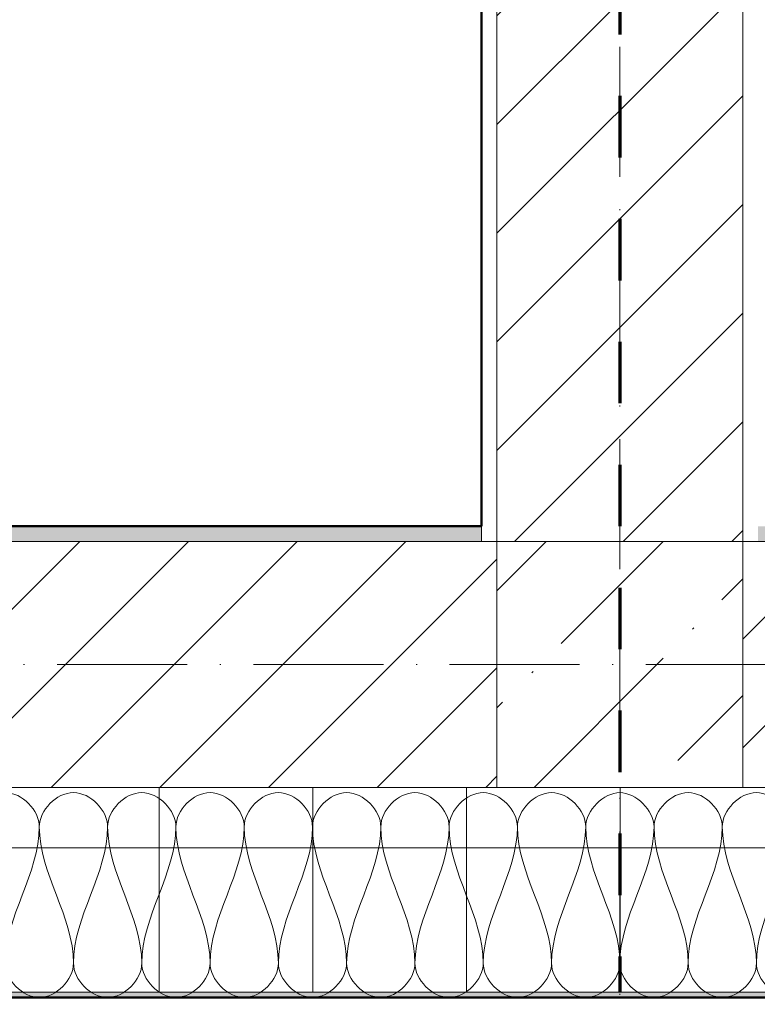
# Model space of a CAD drawing. Header units: millimetres. Extents: x -175722 to -110961, y 52375 to 104640.
# Tile 77 of 146: x -155154 to -155082, y 79524 to 79620. Entities that reach past the tile are written whole.
import ezdxf

# ---------------------------------------------------------------- set-up
doc = ezdxf.new("R2010")
doc.units = ezdxf.units.MM
for name, pattern in [('Dash', [11.999999, 6, -6]), ('Linia siatki', [19.05, 12.7, -3.175, 0, -3.175]), ('Nadwieszenie', [3.9688, 2.3813, -1.5875])]:
    doc.linetypes.add(name, pattern=pattern)
for name, color, linetype, lineweight in [('A-DETL', 90, 'Continuous', 5), ('A-FLOR-OVHD', 1, 'Nadwieszenie', 5), ('A-WALL', 113, 'Continuous', 5), ('A-WALL-PATT', 111, 'Continuous', 50), ('S-COLS', 52, 'Continuous', 5), ('S-GRID', 1, 'Continuous', 5)]:
    doc.layers.add(name, color=color, linetype=linetype, lineweight=lineweight)
pattern_1 = [(37.5, (-124135.7194, 82209.6026), (-0.2031655, 6.2155416), [0.1676, -4.7356, 0.1676, -5.3162, -5.2419]), (37.5, (-124135.7194, 82209.6026), (-0.2031655, 6.2155416), [-10.3871, 0.1676, -5.0743]), (7.5, (-124135.719, 82209.603), (5.7089758, 9.103654), [0.1676, -2.4775, 0.1676, -4.2517, -1.6935]), (7.5, (-124135.719, 82209.603), (5.7089758, 9.103654), [-7.0645, 0.1676, -1.5259]), (327.5, (-124139.687, 82209.6026), (10.0456335, 0.0182419), [0.1676, -1.4453, 0.1676, -5.6388, -7.5806]), (327.5, (-124139.687, 82209.6026), (10.0456335, 0.0182419), [-7.4193, 0.1676, -7.413]), (317.5, (-124139.687, 82209.603), (9.697195, 2.831187), [0.1676, -0.6388, 0.1676, -3.6388, -4.3548]), (317.5, (-124139.687, 82209.603), (9.697195, 2.831187), [-4.6129, 0.1676, -4.1872])]
pattern_2 = [(45, (-124135.7194, 82209.603), (-5.3033009, 5.3033009), [])]

# ---------------------------------------------------------------- blocks, each defined once
blk = doc.blocks.new('SŁUP ŻELBETOWY O PRZEKROJU PROSTOKĄTNYM - 24x24-2503374-PARTER')
at = {"layer": 'S-COLS'}
h = blk.add_hatch(dxfattribs=at)
h.set_pattern_fill('FP_8', color=1, style=0, pattern_type=2)
h.set_pattern_definition([(45, (268114.35, -25401.44), (42.768647, 156.8179), [201.613, -40.323, 1.676, -38.646])])
h.paths.add_polyline_path([(120, -120), (120, 120), (-120, 120), (-120, -120)])
at = {"layer": 'S-COLS', "color": 10, "lineweight": 18}
for p, q in [((120, 120), (-120, 120)), ((-120, 120), (-120, -120)), ((120, -120), (120, 120)), ((-120, -120), (120, -120))]:
    blk.add_line(p, q, dxfattribs=at)
blk = doc.blocks.new('1')
at = {"layer": 'A-WALL-PATT', "lineweight": 5}
h = blk.add_hatch(dxfattribs=at)
h.set_pattern_fill('FP_3', color=256, scale=0.1, style=0, pattern_type=2)
h.set_pattern_definition(pattern_2)
h.paths.add_polyline_path([(-150935.154, 84761.747), (-150935.154, 85115.747), (-150959.154, 85115.747), (-150959.154, 84761.747)])
h.paths.add_polyline_path([(-150935.154, 85210.747), (-150935.154, 85313.413), (-150959.154, 85313.413), (-150959.154, 85210.747), (-150937.654, 85210.747)])
h.paths.add_polyline_path([(-150959.154, 85337.413), (-150935.154, 85337.413), (-150935.154, 85765.747), (-150959.154, 85765.747), (-150959.154, 85678.176)])
h.paths.add_polyline_path([(-150941.147, 85860.747), (-150935.154, 85860.747), (-150935.154, 85889.08), (-150959.154, 85889.08), (-150959.154, 85860.747)])
h.paths.add_polyline_path([(-150954.838, 85913.08), (-150935.154, 85913.08), (-150935.154, 86464.747), (-150959.154, 86464.747), (-150959.154, 85913.08)])
h = blk.add_hatch(dxfattribs=at)
h.set_pattern_fill('FP_1', color=256, scale=0.1, style=0, pattern_type=2)
h.set_pattern_definition(pattern_1)
h.paths.add_polyline_path([(-152119.154, 84761.747), (-152078.654, 84761.747), (-152078.654, 84763.247), (-152119.154, 84763.228)])
h.paths.add_polyline_path([(-150701.154, 84761.747), (-150332.154, 84761.747), (-150332.154, 84763.247), (-150701.154, 84763.247)])
h.paths.add_polyline_path([(-151289.22, 84761.747), (-150960.654, 84761.747), (-150960.654, 84763.247), (-151534.654, 84763.247), (-151534.654, 84761.747)])
h.paths.add_polyline_path([(-150710.154, 84761.747), (-150710.154, 84763.247), (-150933.654, 84763.247), (-150933.654, 84761.747), (-150795.114, 84761.747)])
h.paths.add_polyline_path([(-152028.654, 84761.747), (-151559.654, 84761.747), (-151559.654, 84763.247), (-152028.654, 84763.112)])
h = blk.add_hatch(dxfattribs=at)
h.set_pattern_fill('FP_3', color=256, scale=0.1, style=0, pattern_type=2)
h.set_pattern_definition(pattern_2)
h.paths.add_polyline_path([(-152119.154, 84737.747), (-152078.654, 84737.747), (-152078.654, 84761.747), (-152119.154, 84761.747), (-152119.154, 84738.043)])
h.paths.add_polyline_path([(-150959.154, 84737.747), (-150959.154, 84761.747), (-151534.654, 84761.747), (-151534.654, 84737.747), (-151042.174, 84737.747)])
h.paths.add_polyline_path([(-150935.154, 84737.747), (-150332.154, 84737.747), (-150332.154, 84761.747), (-150935.154, 84761.747), (-150935.154, 84760.809)])
h.paths.add_polyline_path([(-151559.654, 84737.747), (-151559.654, 84761.747), (-152028.654, 84761.747), (-152028.654, 84737.747), (-151783.325, 84737.747)])
h = blk.add_hatch(dxfattribs=at)
h.set_pattern_fill('FP_2', color=256, scale=0.1, style=0, pattern_type=2)
h.set_pattern_definition([(0, (-124135.72, 82209.603), (0, 15), []), (90, (-124135.72, 82209.603), (-15, 9e-16), [])])
h.paths.add_polyline_path([(-150288.154, 84717.747), (-150288.154, 84737.747), (-152028.654, 84737.747), (-152028.654, 84717.747), (-150300.995, 84717.747)])
h.paths.add_polyline_path([(-152153.915, 84717.747), (-152078.654, 84717.747), (-152078.654, 84737.747), (-152159.154, 84737.747), (-152159.154, 84717.747)])
h = blk.add_hatch(dxfattribs=at)
h.set_pattern_fill('FP_1', color=256, scale=0.1, style=0, pattern_type=2)
h.set_pattern_definition(pattern_1)
h.paths.add_polyline_path([(-152026.304, 84717.247), (-150287.654, 84717.247), (-150287.654, 84717.747), (-152028.654, 84717.747), (-152028.604, 84717.247)])
h.paths.add_polyline_path([(-152153.915, 84717.247), (-152078.654, 84717.262), (-152078.654, 84717.747), (-152179.154, 84717.747), (-152179.154, 84717.247)])
at = {"layer": 'A-DETL', "linetype": 'Dash', "lineweight": 70}
blk.add_line((-150947.154, 86509.247), (-150947.154, 84717.747), dxfattribs=at)
blk.add_line((-150947.154, 86509.247), (-150947.154, 84717.747), dxfattribs=at)
at = {"layer": 'A-DETL', "color": 1}
for points in [[(-151010.488, 84733.913), (-151010.488, 84735.485), (-151007.154, 84739.009), (-151003.821, 84735.485), (-151003.821, 84733.913)], [(-151003.821, 84733.913), (-151003.821, 84735.485), (-151000.488, 84739.009), (-150997.154, 84735.485), (-150997.154, 84733.913)], [(-150997.154, 84733.913), (-150997.154, 84735.485), (-150993.821, 84739.009), (-150990.488, 84735.485), (-150990.488, 84733.913)], [(-150990.488, 84733.913), (-150990.488, 84735.485), (-150987.154, 84739.009), (-150983.821, 84735.485), (-150983.821, 84733.913)], [(-150983.821, 84733.913), (-150983.821, 84735.485), (-150980.488, 84739.009), (-150977.154, 84735.485), (-150977.154, 84733.913)], [(-150977.154, 84733.913), (-150977.154, 84735.485), (-150973.821, 84739.009), (-150970.488, 84735.485), (-150970.488, 84733.913)], [(-150970.488, 84733.913), (-150970.488, 84735.485), (-150967.154, 84739.009), (-150963.821, 84735.485), (-150963.821, 84733.913)], [(-150963.821, 84733.913), (-150963.821, 84735.485), (-150960.488, 84739.009), (-150957.154, 84735.485), (-150957.154, 84733.913)], [(-150957.154, 84733.913), (-150957.154, 84735.485), (-150953.821, 84739.009), (-150950.488, 84735.485), (-150950.488, 84733.913)], [(-150950.488, 84733.913), (-150950.488, 84735.485), (-150948.726, 84737.247), (-150947.154, 84737.247)], [(-150943.821, 84733.913), (-150943.821, 84735.485), (-150945.583, 84737.247), (-150947.154, 84737.247)], [(-150937.154, 84733.913), (-150937.154, 84735.485), (-150940.488, 84739.009), (-150943.821, 84735.485), (-150943.821, 84733.913)], [(-150930.488, 84733.913), (-150930.488, 84735.485), (-150933.821, 84739.009), (-150937.154, 84735.485), (-150937.154, 84733.913)], [(-151003.821, 84733.913), (-151003.821, 84729.332), (-151007.154, 84725.161), (-151007.154, 84720.58)], [(-151000.488, 84720.58), (-151000.488, 84725.161), (-151003.821, 84729.332), (-151003.821, 84733.913)], [(-150997.154, 84733.913), (-150997.154, 84729.332), (-151000.488, 84725.161), (-151000.488, 84720.58)], [(-150993.821, 84720.58), (-150993.821, 84725.161), (-150997.154, 84729.332), (-150997.154, 84733.913)], [(-150990.488, 84733.913), (-150990.488, 84729.332), (-150993.821, 84725.161), (-150993.821, 84720.58)], [(-150987.154, 84720.58), (-150987.154, 84725.161), (-150990.488, 84729.332), (-150990.488, 84733.913)], [(-150983.821, 84733.913), (-150983.821, 84729.332), (-150987.154, 84725.161), (-150987.154, 84720.58)], [(-150980.488, 84720.58), (-150980.488, 84725.161), (-150983.821, 84729.332), (-150983.821, 84733.913)], [(-150977.154, 84733.913), (-150977.154, 84729.332), (-150980.488, 84725.161), (-150980.488, 84720.58)], [(-150973.821, 84720.58), (-150973.821, 84725.161), (-150977.154, 84729.332), (-150977.154, 84733.913)], [(-150970.488, 84733.913), (-150970.488, 84729.332), (-150973.821, 84725.161), (-150973.821, 84720.58)], [(-150967.154, 84720.58), (-150967.154, 84725.161), (-150970.488, 84729.332), (-150970.488, 84733.913)], [(-150963.821, 84733.913), (-150963.821, 84729.332), (-150967.154, 84725.161), (-150967.154, 84720.58)], [(-150960.488, 84720.58), (-150960.488, 84725.161), (-150963.821, 84729.332), (-150963.821, 84733.913)], [(-150957.154, 84733.913), (-150957.154, 84729.332), (-150960.488, 84725.161), (-150960.488, 84720.58)], [(-150953.821, 84720.58), (-150953.821, 84725.161), (-150957.154, 84729.332), (-150957.154, 84733.913)], [(-150950.488, 84733.913), (-150950.488, 84729.332), (-150953.821, 84725.161), (-150953.821, 84720.58)], [(-150947.154, 84720.58), (-150947.154, 84725.161), (-150950.488, 84729.332), (-150950.488, 84733.913)], [(-150947.154, 84720.58), (-150947.154, 84725.161), (-150943.821, 84729.332), (-150943.821, 84733.913)], [(-150943.821, 84733.913), (-150943.821, 84729.332), (-150940.488, 84725.161), (-150940.488, 84720.58)], [(-150940.488, 84720.58), (-150940.488, 84725.161), (-150937.154, 84729.332), (-150937.154, 84733.913)], [(-150937.154, 84733.913), (-150937.154, 84729.332), (-150933.821, 84725.161), (-150933.821, 84720.58)], [(-150933.821, 84720.58), (-150933.821, 84725.161), (-150930.488, 84729.332), (-150930.488, 84733.913)], [(-151007.154, 84720.58), (-151007.154, 84719.009), (-151003.821, 84715.485), (-151000.488, 84719.009), (-151000.488, 84720.58)], [(-151000.488, 84720.58), (-151000.488, 84719.009), (-150997.154, 84715.485), (-150993.821, 84719.009), (-150993.821, 84720.58)], [(-150993.821, 84720.58), (-150993.821, 84719.009), (-150990.488, 84715.485), (-150987.154, 84719.009), (-150987.154, 84720.58)], [(-150987.154, 84720.58), (-150987.154, 84719.009), (-150983.821, 84715.485), (-150980.488, 84719.009), (-150980.488, 84720.58)], [(-150980.488, 84720.58), (-150980.488, 84719.009), (-150977.154, 84715.485), (-150973.821, 84719.009), (-150973.821, 84720.58)], [(-150973.821, 84720.58), (-150973.821, 84719.009), (-150970.488, 84715.485), (-150967.154, 84719.009), (-150967.154, 84720.58)], [(-150967.154, 84720.58), (-150967.154, 84719.009), (-150963.821, 84715.485), (-150960.488, 84719.009), (-150960.488, 84720.58)], [(-150960.488, 84720.58), (-150960.488, 84719.009), (-150957.154, 84715.485), (-150953.821, 84719.009), (-150953.821, 84720.58)], [(-150953.821, 84720.58), (-150953.821, 84719.009), (-150950.488, 84715.485), (-150947.154, 84719.009), (-150947.154, 84720.58)], [(-150940.488, 84720.58), (-150940.488, 84719.009), (-150943.821, 84715.485), (-150947.154, 84719.009), (-150947.154, 84720.58)], [(-150933.821, 84720.58), (-150933.821, 84719.009), (-150937.154, 84715.485), (-150940.488, 84719.009), (-150940.488, 84720.58)], [(-150927.154, 84720.58), (-150927.154, 84719.009), (-150930.488, 84715.485), (-150933.821, 84719.009), (-150933.821, 84720.58)]]:
    blk.add_open_spline(points, degree=3, dxfattribs=at)
at = {"layer": 'A-FLOR-OVHD'}
blk.add_line((-150960.654, 85311.913), (-150960.654, 84763.247), dxfattribs=at)
at = {"layer": 'A-WALL'}
for p, q in [((-150959.154, 85115.747), (-150959.154, 84761.747)), ((-150935.154, 84968.747), (-150935.154, 84761.747)), ((-150960.654, 84761.747), (-150960.654, 84763.247)), ((-151534.654, 84761.747), (-150959.154, 84761.747)), ((-150710.154, 84761.747), (-150935.154, 84761.747)), ((-151534.654, 84737.747), (-150959.154, 84737.747)), ((-150935.154, 84737.747), (-150332.154, 84737.747)), ((-152028.654, 84717.747), (-150288.154, 84717.747))]:
    blk.add_line(p, q, dxfattribs=at)
at = {"layer": 'A-WALL', "lineweight": 50}
for p, q in [((-150960.654, 85111.112), (-150960.654, 84763.247)), ((-150960.654, 84763.247), (-151534.654, 84763.247)), ((-152026.304, 84717.247), (-150287.654, 84717.247))]:
    blk.add_line(p, q, dxfattribs=at)
at = {"layer": 'S-GRID', "linetype": 'Linia siatki'}
for p, q in [((-150947.154, 84663.312), (-150947.154, 86612.422)), ((-150146.778, 84749.747), (-152301.949, 84749.747))]:
    blk.add_line(p, q, dxfattribs=at)
at = {"layer": 'S-COLS', "color": 10, "lineweight": 18, "xscale": 0.1, "yscale": 0.1, "zscale": 0.1}
blk.add_blockref('SŁUP ŻELBETOWY O PRZEKROJU PROSTOKĄTNYM - 24x24-2503374-PARTER', (-150947.154, 84749.747), dxfattribs=at)

msp = doc.modelspace()

# ---------------------------------------------------------------- block references
msp.add_blockref('1', (-4148.58187, -5192.22609))

doc.saveas('drawing.dxf')
